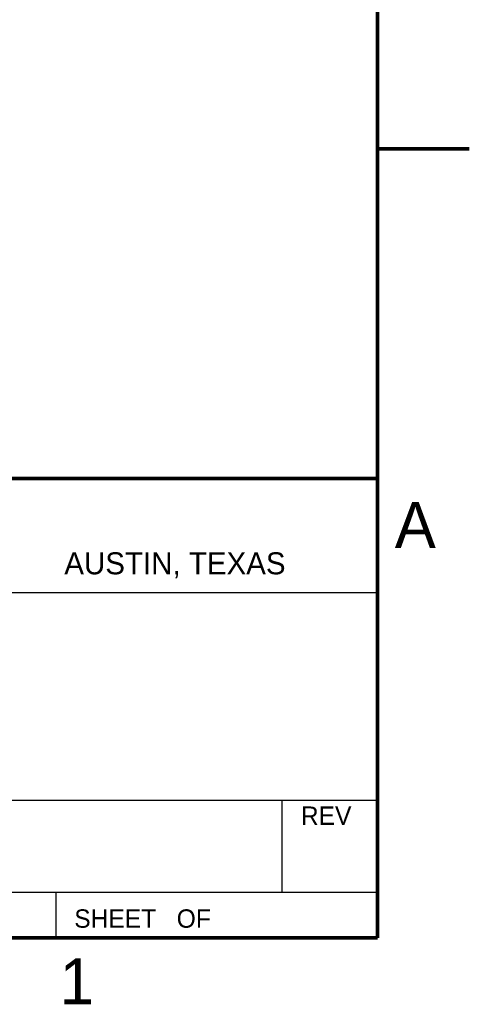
# Model space of a CAD drawing. Header units: inches. Extents: x 0 to 34, y 0 to 22.
# Tile 12 of 14: x 31.6 to 34, y 0.1 to 5.5. Entities that reach past the tile are written whole.
import ezdxf

# ---------------------------------------------------------------- set-up
doc = ezdxf.new("R2010")
doc.units = ezdxf.units.IN
doc.header["$LTSCALE"] = 1.87
doc.header["$MEASUREMENT"] = 0
doc.layers.add('DETAIL', color=7, linetype='CONTINUOUS')
doc.styles.add('TEXTSTYLE_2', font='txt')

msp = doc.modelspace()

# ---------------------------------------------------------------- linework, layer by layer
at = {"layer": 'DETAIL', "color": 2, "linetype": 'CONTINUOUS'}
for p, q in [((28.7231, 2.38), (33.5, 2.38)), ((22.98, 1.25), (33.5, 1.25)), ((32.9815, 0.75), (32.9815, 1.25)), ((28.38, 0.75), (33.5, 0.75)), ((31.75, 0.75), (31.75, 0.5))]:
    msp.add_line(p, q, dxfattribs=at)
at = {"layer": 'DETAIL', "color": 7, "linetype": 'CONTINUOUS', "const_width": 0.02}
for points in [[(33.5, 0.5), (33.5, 21.5)], [(34, 4.7943), (33.5, 4.7943)], [(22.98, 3), (33.5, 3)], [(0.5, 0.5), (33.5, 0.5)]]:
    msp.add_lwpolyline(points, dxfattribs=at)

# ---------------------------------------------------------------- texts
at = {"layer": 'DETAIL', "color": 2, "linetype": 'CONTINUOUS', "attachment_point": 1, "line_spacing_factor": 0.9, "style": 'TEXTSTYLE_2'}
for s, insert, char_height, width in [('A', (33.5939, 2.8728), 0.25, 0.25), ('AUSTIN, TEXAS', (31.7957, 2.599), 0.12, 1.56), ('REV', (33.0828, 1.2156), 0.1, 0.3), ('SHEET   OF', (31.8499, 0.6557), 0.1, 1), ('1', (31.7706, 0.389), 0.25, 0.25)]:
    msp.add_mtext(s, dxfattribs=dict(at, insert=insert, char_height=char_height, width=width))

doc.saveas('drawing.dxf')
